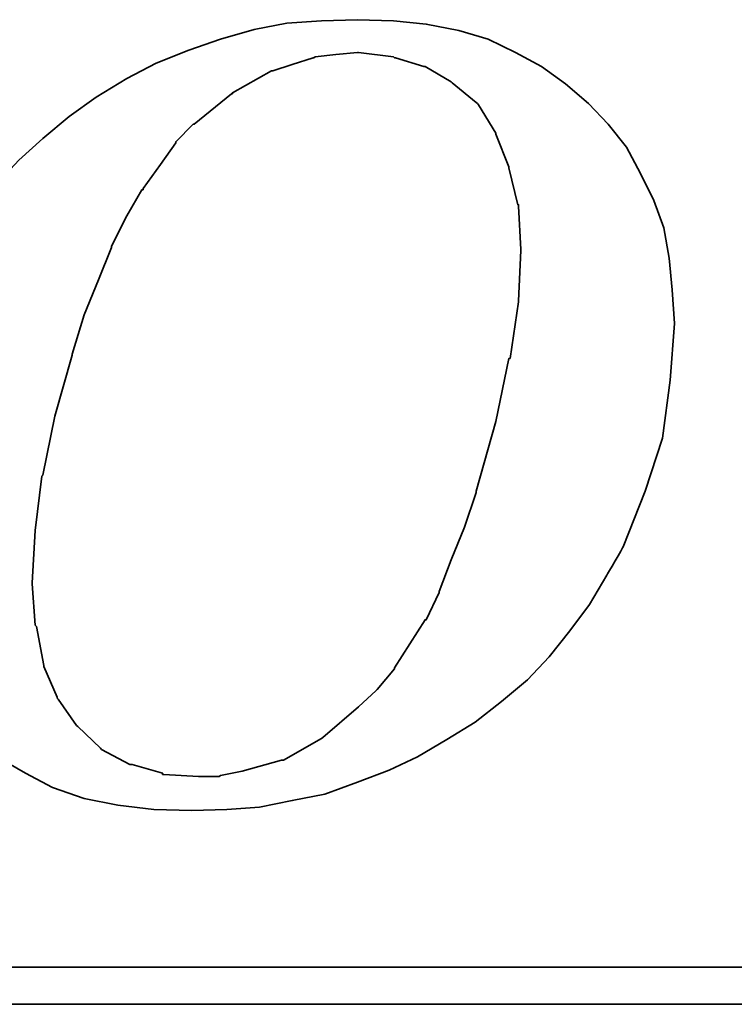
# Model space of a CAD drawing. Header units: millimetres. Extents: x 6 to 331, y -4 to 247.
# Tile 49 of 57: x 281.23 to 285.31, y 130.55 to 136.17. Entities that reach past the tile are written whole.
import ezdxf

# ---------------------------------------------------------------- set-up
doc = ezdxf.new("R2010")
doc.units = ezdxf.units.MM
doc.header["$LTSCALE"] = 0.2
doc.layers.add('layer 1', color=7, linetype='CONTINUOUS')

msp = doc.modelspace()

# ---------------------------------------------------------------- linework, layer by layer
at = {"layer": 'layer 1', "color": 1, "lineweight": 35}
for points, knots in [([(280.8686, 132.1878), (280.8686, 132.1878), (280.98, 132.0699), (280.98, 132.0699), (280.98, 132.0699), (280.98, 132.0699), (281.1168, 131.9578), (281.1168, 131.9578), (281.1168, 131.9578), (281.1168, 131.9578), (281.2658, 131.8716), (281.2658, 131.8716), (281.2658, 131.8716), (281.2658, 131.8716), (281.4213, 131.7899), (281.4213, 131.7899), (281.4213, 131.7899), (281.4213, 131.7899), (281.6015, 131.7277), (281.6015, 131.7277), (281.6015, 131.7277), (281.6015, 131.7277), (281.7946, 131.6901), (281.7946, 131.6901), (281.7946, 131.6901), (281.7946, 131.6901), (282, 131.6655), (282, 131.6655), (282, 131.6655), (282, 131.6655), (282.2171, 131.659), (282.2171, 131.659), (282.2171, 131.659), (282.2171, 131.659), (282.4167, 131.6655), (282.4167, 131.6655), (282.4167, 131.6655), (282.4167, 131.6655), (282.6026, 131.6785), (282.6026, 131.6785), (282.6026, 131.6785), (282.6026, 131.6785), (282.7893, 131.7154), (282.7893, 131.7154), (282.7893, 131.7154), (282.7893, 131.7154), (282.9759, 131.7524), (282.9759, 131.7524), (282.9759, 131.7524), (282.9759, 131.7524), (283.1625, 131.821), (283.1625, 131.821), (283.1625, 131.821), (283.1625, 131.821), (283.3427, 131.8897), (283.3427, 131.8897), (283.3427, 131.8897), (283.3427, 131.8897), (283.5047, 131.9649), (283.5047, 131.9649), (283.5047, 131.9649), (283.5047, 131.9649), (283.6731, 132.0634), (283.6731, 132.0634), (283.6731, 132.0634), (283.6731, 132.0634), (283.8351, 132.1632), (283.8351, 132.1632), (283.8351, 132.1632), (283.8351, 132.1632), (283.9842, 132.2811), (283.9842, 132.2811), (283.9842, 132.2811), (283.9842, 132.2811), (284.1326, 132.4055), (284.1326, 132.4055), (284.1326, 132.4055), (284.1326, 132.4055), (284.257, 132.5358), (284.257, 132.5358), (284.257, 132.5358), (284.257, 132.5358), (284.3756, 132.6855), (284.3756, 132.6855), (284.3756, 132.6855), (284.3756, 132.6855), (284.487, 132.8345), (284.487, 132.8345), (284.487, 132.8345), (284.487, 132.8345), (284.5868, 133.003), (284.5868, 133.003), (284.5868, 133.003), (284.5868, 133.003), (284.6801, 133.165), (284.6801, 133.165), (284.6801, 133.165), (284.6801, 133.165), (284.8052, 133.4819), (284.8052, 133.4819), (284.8052, 133.4819), (284.8052, 133.4819), (284.9043, 133.7858), (284.9043, 133.7858), (284.9043, 133.7858), (284.9043, 133.7858), (284.9471, 134.1163), (284.9471, 134.1163), (284.9471, 134.1163), (284.9471, 134.1163), (284.9724, 134.439), (284.9724, 134.439), (284.9724, 134.439), (284.9724, 134.439), (284.9594, 134.6321), (284.9594, 134.6321), (284.9594, 134.6321), (284.9594, 134.6321), (284.9413, 134.8122), (284.9413, 134.8122), (284.9413, 134.8122), (284.9413, 134.8122), (284.9108, 134.9859), (284.9108, 134.9859), (284.9108, 134.9859), (284.9108, 134.9859), (284.8538, 135.1414), (284.8538, 135.1414), (284.8538, 135.1414), (284.8538, 135.1414), (284.7793, 135.2969), (284.7793, 135.2969), (284.7793, 135.2969), (284.7793, 135.2969), (284.6983, 135.4466), (284.6983, 135.4466), (284.6983, 135.4466), (284.6983, 135.4466), (284.5933, 135.5769), (284.5933, 135.5769), (284.5933, 135.5769), (284.5933, 135.5769), (284.4812, 135.6954), (284.4812, 135.6954), (284.4812, 135.6954), (284.4812, 135.6954), (284.3509, 135.8075), (284.3509, 135.8075), (284.3509, 135.8075), (284.3509, 135.8075), (284.2136, 135.9073), (284.2136, 135.9073), (284.2136, 135.9073), (284.2136, 135.9073), (284.0645, 135.9877), (284.0645, 135.9877), (284.0645, 135.9877), (284.0645, 135.9877), (283.909, 136.0622), (283.909, 136.0622), (283.909, 136.0622), (283.909, 136.0622), (283.7418, 136.1121), (283.7418, 136.1121), (283.7418, 136.1121), (283.7418, 136.1121), (283.5546, 136.1497), (283.5546, 136.1497), (283.5546, 136.1497), (283.5546, 136.1497), (283.3679, 136.1678), (283.3679, 136.1678), (283.3679, 136.1678), (283.3679, 136.1678), (283.1625, 136.1743), (283.1625, 136.1743), (283.1625, 136.1743), (283.1625, 136.1743), (282.9571, 136.1678), (282.9571, 136.1678), (282.9571, 136.1678), (282.9571, 136.1678), (282.7588, 136.1549), (282.7588, 136.1549), (282.7588, 136.1549), (282.7588, 136.1549), (282.5715, 136.1186), (282.5715, 136.1186), (282.5715, 136.1186), (282.5715, 136.1186), (282.3791, 136.0622), (282.3791, 136.0622), (282.3791, 136.0622), (282.3791, 136.0622), (282.1989, 136.0006), (282.1989, 136.0006), (282.1989, 136.0006), (282.1989, 136.0006), (282.013, 135.9255), (282.013, 135.9255), (282.013, 135.9255), (282.013, 135.9255), (281.8445, 135.8386), (281.8445, 135.8386), (281.8445, 135.8386), (281.8445, 135.8386), (281.6708, 135.7324), (281.6708, 135.7324), (281.6708, 135.7324), (281.6708, 135.7324), (281.5153, 135.6209), (281.5153, 135.6209), (281.5153, 135.6209), (281.5153, 135.6209), (281.3656, 135.4965), (281.3656, 135.4965), (281.3656, 135.4965), (281.3656, 135.4965), (281.2289, 135.3721), (281.2289, 135.3721), (281.2289, 135.3721), (281.2289, 135.3721), (281.1045, 135.2412), (281.1045, 135.2412), (281.1045, 135.2412), (281.1045, 135.2412), (280.9865, 135.0921), (280.9865, 135.0921), (280.9865, 135.0921), (280.9865, 135.0921), (280.8803, 134.9554), (280.8803, 134.9554), (280.8803, 134.9554), (280.8803, 134.9554), (280.7934, 134.7993), (280.7934, 134.7993), (280.7934, 134.7993), (280.7934, 134.7993), (280.7196, 134.645), (280.7196, 134.645), (280.7196, 134.645), (280.7196, 134.645), (280.5822, 134.321), (280.5822, 134.321), (280.5822, 134.321), (280.5822, 134.321), (280.4889, 134.0158), (280.4889, 134.0158), (280.4889, 134.0158), (280.4889, 134.0158), (280.4396, 133.7184), (280.4396, 133.7184), (280.4396, 133.7184), (280.4396, 133.7184), (280.415, 133.432), (280.415, 133.432), (280.415, 133.432), (280.415, 133.432), (280.4267, 133.2583), (280.4267, 133.2583), (280.4267, 133.2583), (280.4267, 133.2583), (280.4461, 133.0898), (280.4461, 133.0898), (280.4461, 133.0898), (280.4461, 133.0898), (280.4513, 133.0898), (280.4513, 133.0898), (280.4513, 133.0898), (280.4513, 133.0898), (280.4772, 132.9162), (280.4772, 132.9162), (280.4772, 132.9162), (280.4772, 132.9162), (280.5329, 132.76), (280.5329, 132.76), (280.5329, 132.76), (280.5329, 132.76), (280.5951, 132.611), (280.5951, 132.611), (280.5951, 132.611), (280.5951, 132.611), (280.669, 132.4613), (280.669, 132.4613), (280.669, 132.4613), (280.669, 132.4613), (280.7623, 132.3252), (280.7623, 132.3252), (280.7623, 132.3252), (280.7623, 132.3252), (280.8686, 132.1878), (280.8686, 132.1878)], [0, 0, 0, 0, 0.013699, 0.013699, 0.013699, 0.013699, 0.027397, 0.027397, 0.027397, 0.027397, 0.041096, 0.041096, 0.041096, 0.041096, 0.054795, 0.054795, 0.054795, 0.054795, 0.068493, 0.068493, 0.068493, 0.068493, 0.082192, 0.082192, 0.082192, 0.082192, 0.09589, 0.09589, 0.09589, 0.09589, 0.109589, 0.109589, 0.109589, 0.109589, 0.123288, 0.123288, 0.123288, 0.123288, 0.136986, 0.136986, 0.136986, 0.136986, 0.150685, 0.150685, 0.150685, 0.150685, 0.164384, 0.164384, 0.164384, 0.164384, 0.178082, 0.178082, 0.178082, 0.178082, 0.191781, 0.191781, 0.191781, 0.191781, 0.205479, 0.205479, 0.205479, 0.205479, 0.219178, 0.219178, 0.219178, 0.219178, 0.232877, 0.232877, 0.232877, 0.232877, 0.246575, 0.246575, 0.246575, 0.246575, 0.260274, 0.260274, 0.260274, 0.260274, 0.273973, 0.273973, 0.273973, 0.273973, 0.287671, 0.287671, 0.287671, 0.287671, 0.30137, 0.30137, 0.30137, 0.30137, 0.315068, 0.315068, 0.315068, 0.315069, 0.328767, 0.328767, 0.328767, 0.328767, 0.342466, 0.342466, 0.342466, 0.342466, 0.356164, 0.356164, 0.356164, 0.356164, 0.369863, 0.369863, 0.369863, 0.369863, 0.383562, 0.383562, 0.383562, 0.383562, 0.39726, 0.39726, 0.39726, 0.39726, 0.410959, 0.410959, 0.410959, 0.410959, 0.424658, 0.424658, 0.424658, 0.424658, 0.438356, 0.438356, 0.438356, 0.438356, 0.452055, 0.452055, 0.452055, 0.452055, 0.465753, 0.465753, 0.465753, 0.465753, 0.479452, 0.479452, 0.479452, 0.479452, 0.493151, 0.493151, 0.493151, 0.493151, 0.506849, 0.506849, 0.506849, 0.506849, 0.520548, 0.520548, 0.520548, 0.520548, 0.534247, 0.534247, 0.534247, 0.534247, 0.547945, 0.547945, 0.547945, 0.547945, 0.561644, 0.561644, 0.561644, 0.561644, 0.575342, 0.575342, 0.575342, 0.575342, 0.589041, 0.589041, 0.589041, 0.589041, 0.60274, 0.60274, 0.60274, 0.60274, 0.616438, 0.616438, 0.616438, 0.616438, 0.630137, 0.630137, 0.630137, 0.630137, 0.643836, 0.643836, 0.643836, 0.643836, 0.657534, 0.657534, 0.657534, 0.657534, 0.671233, 0.671233, 0.671233, 0.671233, 0.684932, 0.684932, 0.684932, 0.684932, 0.69863, 0.69863, 0.69863, 0.69863, 0.712329, 0.712329, 0.712329, 0.712329, 0.726027, 0.726027, 0.726027, 0.726027, 0.739726, 0.739726, 0.739726, 0.739726, 0.753425, 0.753425, 0.753425, 0.753425, 0.767123, 0.767123, 0.767123, 0.767123, 0.780822, 0.780822, 0.780822, 0.780822, 0.794521, 0.794521, 0.794521, 0.794521, 0.808219, 0.808219, 0.808219, 0.808219, 0.821918, 0.821918, 0.821918, 0.821918, 0.835616, 0.835616, 0.835616, 0.835616, 0.849315, 0.849315, 0.849315, 0.849315, 0.863014, 0.863014, 0.863014, 0.863014, 0.876712, 0.876712, 0.876712, 0.876712, 0.890411, 0.890411, 0.890411, 0.890411, 0.90411, 0.90411, 0.90411, 0.90411, 0.917808, 0.917808, 0.917808, 0.917808, 0.931507, 0.931507, 0.931507, 0.931507, 0.945205, 0.945205, 0.945205, 0.945205, 0.958904, 0.958904, 0.958904, 0.958904, 0.972603, 0.972603, 0.972603, 0.972603, 0.986301, 0.986301, 0.986301, 0.986301, 1, 1, 1, 1]), ([(281.5334, 134.2653), (281.5334, 134.2653), (281.6015, 134.4895), (281.6015, 134.4895), (281.6015, 134.4895), (281.6015, 134.4895), (281.6825, 134.6884), (281.6825, 134.6884), (281.6825, 134.6884), (281.6825, 134.6884), (281.757, 134.8744), (281.757, 134.8744), (281.757, 134.8744), (281.757, 134.8744), (281.757, 134.8809), (281.757, 134.8809), (281.757, 134.8809), (281.757, 134.8809), (281.8445, 135.0546), (281.8445, 135.0546), (281.8445, 135.0546), (281.8445, 135.0546), (281.9313, 135.2036), (281.9313, 135.2036), (281.9313, 135.2036), (281.9313, 135.2036), (281.9378, 135.2036), (281.9378, 135.2036), (281.9378, 135.2036), (281.9378, 135.2036), (281.9378, 135.2101), (281.9378, 135.2101), (281.9378, 135.2101), (281.9378, 135.2101), (282.0369, 135.3468), (282.0369, 135.3468), (282.0369, 135.3468), (282.0369, 135.3468), (282.1244, 135.4719), (282.1244, 135.4719), (282.1244, 135.4719), (282.1244, 135.4719), (282.1244, 135.4771), (282.1244, 135.4771), (282.1244, 135.4771), (282.1244, 135.4771), (282.2236, 135.5769), (282.2236, 135.5769), (282.2236, 135.5769), (282.2236, 135.5769), (282.23, 135.5769), (282.23, 135.5769), (282.23, 135.5769), (282.23, 135.5769), (282.4419, 135.7518), (282.4419, 135.7518), (282.4419, 135.7518), (282.4419, 135.7518), (282.4484, 135.7518), (282.4484, 135.7518), (282.4484, 135.7518), (282.4484, 135.7518), (282.4484, 135.757), (282.4484, 135.757), (282.4484, 135.757), (282.4484, 135.757), (282.6713, 135.8814), (282.6713, 135.8814), (282.6713, 135.8814), (282.6713, 135.8814), (282.6785, 135.8814), (282.6785, 135.8814), (282.6785, 135.8814), (282.6785, 135.8814), (282.7893, 135.919), (282.7893, 135.919), (282.7893, 135.919), (282.7893, 135.919), (282.9085, 135.9566), (282.9085, 135.9566), (282.9085, 135.9566), (282.9085, 135.9566), (282.9137, 135.9566), (282.9137, 135.9566), (282.9137, 135.9566), (282.9137, 135.9566), (282.9202, 135.9631), (282.9202, 135.9631), (282.9202, 135.9631), (282.9202, 135.9631), (283.0381, 135.9747), (283.0381, 135.9747), (283.0381, 135.9747), (283.0381, 135.9747), (283.1625, 135.9877), (283.1625, 135.9877), (283.1625, 135.9877), (283.1625, 135.9877), (283.169, 135.9877), (283.169, 135.9877), (283.169, 135.9877), (283.169, 135.9877), (283.3679, 135.9631), (283.3679, 135.9631), (283.3679, 135.9631), (283.3679, 135.9631), (283.3738, 135.9566), (283.3738, 135.9566), (283.3738, 135.9566), (283.3738, 135.9566), (283.3802, 135.9566), (283.3802, 135.9566), (283.3802, 135.9566), (283.3802, 135.9566), (283.5416, 135.9073), (283.5416, 135.9073), (283.5416, 135.9073), (283.5416, 135.9073), (283.5481, 135.9073), (283.5481, 135.9073), (283.5481, 135.9073), (283.5481, 135.9073), (283.6971, 135.8192), (283.6971, 135.8192), (283.6971, 135.8192), (283.6971, 135.8192), (283.7036, 135.814), (283.7036, 135.814), (283.7036, 135.814), (283.7036, 135.814), (283.8403, 135.7013), (283.8403, 135.7013), (283.8403, 135.7013), (283.8403, 135.7013), (283.8468, 135.6954), (283.8468, 135.6954), (283.8468, 135.6954), (283.8468, 135.6954), (283.8533, 135.689), (283.8533, 135.689), (283.8533, 135.689), (283.8533, 135.689), (283.9531, 135.527), (283.9531, 135.527), (283.9531, 135.527), (283.9531, 135.527), (283.9531, 135.5211), (283.9531, 135.5211), (283.9531, 135.5211), (283.9531, 135.5211), (284.0269, 135.3345), (284.0269, 135.3345), (284.0269, 135.3345), (284.0269, 135.3345), (284.0269, 135.328), (284.0269, 135.328), (284.0269, 135.328), (284.0269, 135.328), (284.0775, 135.1174), (284.0775, 135.1174), (284.0775, 135.1174), (284.0775, 135.1174), (284.0827, 135.1174), (284.0827, 135.1174), (284.0827, 135.1174), (284.0827, 135.1174), (284.0827, 135.1103), (284.0827, 135.1103), (284.0827, 135.1103), (284.0827, 135.1103), (284.0956, 134.8615), (284.0956, 134.8615), (284.0956, 134.8615), (284.0956, 134.8615), (284.0956, 134.8556), (284.0956, 134.8556), (284.0956, 134.8556), (284.0956, 134.8556), (284.0827, 134.5699), (284.0827, 134.5699), (284.0827, 134.5699), (284.0827, 134.5699), (284.0827, 134.5634), (284.0827, 134.5634), (284.0827, 134.5634), (284.0827, 134.5634), (284.0334, 134.2407), (284.0334, 134.2407), (284.0334, 134.2407), (284.0334, 134.2407), (284.0269, 134.2407), (284.0269, 134.2407), (284.0269, 134.2407), (284.0269, 134.2407), (283.9531, 133.8791), (283.9531, 133.8791), (283.9531, 133.8791), (283.9531, 133.8791), (283.8403, 133.4819), (283.8403, 133.4819), (283.8403, 133.4819), (283.8403, 133.4819), (283.8403, 133.4747), (283.8403, 133.4747), (283.8403, 133.4747), (283.8403, 133.4747), (283.7729, 133.2765), (283.7729, 133.2765), (283.7729, 133.2765), (283.7729, 133.2765), (283.6971, 133.0898), (283.6971, 133.0898), (283.6971, 133.0898), (283.6971, 133.0898), (283.6291, 132.9097), (283.6291, 132.9097), (283.6291, 132.9097), (283.6291, 132.9097), (283.6291, 132.9032), (283.6291, 132.9032), (283.6291, 132.9032), (283.6291, 132.9032), (283.5546, 132.7477), (283.5546, 132.7477), (283.5546, 132.7477), (283.5546, 132.7477), (283.5481, 132.7477), (283.5481, 132.7477), (283.5481, 132.7477), (283.5481, 132.7477), (283.4619, 132.611), (283.4619, 132.611), (283.4619, 132.611), (283.4619, 132.611), (283.3738, 132.4742), (283.3738, 132.4742), (283.3738, 132.4742), (283.3738, 132.4742), (283.3738, 132.4677), (283.3738, 132.4677), (283.3738, 132.4677), (283.3738, 132.4677), (283.2753, 132.3498), (283.2753, 132.3498), (283.2753, 132.3498), (283.2753, 132.3498), (283.2688, 132.3433), (283.2688, 132.3433), (283.2688, 132.3433), (283.2688, 132.3433), (283.169, 132.25), (283.169, 132.25), (283.169, 132.25), (283.169, 132.25), (282.9642, 132.0757), (282.9642, 132.0757), (282.9642, 132.0757), (282.9642, 132.0757), (282.9571, 132.0699), (282.9571, 132.0699), (282.9571, 132.0699), (282.9571, 132.0699), (282.74, 131.9455), (282.74, 131.9455), (282.74, 131.9455), (282.74, 131.9455), (282.7335, 131.9455), (282.7335, 131.9455), (282.7335, 131.9455), (282.7335, 131.9455), (282.7277, 131.9455), (282.7277, 131.9455), (282.7277, 131.9455), (282.7277, 131.9455), (282.5041, 131.8833), (282.5041, 131.8833), (282.5041, 131.8833), (282.5041, 131.8833), (282.3791, 131.858), (282.3791, 131.858), (282.3791, 131.858), (282.3791, 131.858), (282.3726, 131.8521), (282.3726, 131.8521), (282.3726, 131.8521), (282.3726, 131.8521), (282.3668, 131.8521), (282.3668, 131.8521), (282.3668, 131.8521), (282.3668, 131.8521), (282.2547, 131.8521), (282.2547, 131.8521), (282.2547, 131.8521), (282.2547, 131.8521), (282.0557, 131.8645), (282.0557, 131.8645), (282.0557, 131.8645), (282.0557, 131.8645), (282.0492, 131.8645), (282.0492, 131.8645), (282.0492, 131.8645), (282.0492, 131.8645), (282.0492, 131.8716), (282.0492, 131.8716), (282.0492, 131.8716), (282.0492, 131.8716), (281.8756, 131.9208), (281.8756, 131.9208), (281.8756, 131.9208), (281.8756, 131.9208), (281.8691, 131.9208), (281.8691, 131.9208), (281.8691, 131.9208), (281.8691, 131.9208), (281.8626, 131.9208), (281.8626, 131.9208), (281.8626, 131.9208), (281.8626, 131.9208), (281.7013, 132.0077), (281.7013, 132.0077), (281.7013, 132.0077), (281.7013, 132.0077), (281.6948, 132.0141), (281.6948, 132.0141), (281.6948, 132.0141), (281.6948, 132.0141), (281.5645, 132.1386), (281.5645, 132.1386), (281.5645, 132.1386), (281.5645, 132.1386), (281.5581, 132.145), (281.5581, 132.145), (281.5581, 132.145), (281.5581, 132.145), (281.4531, 132.2941), (281.4531, 132.2941), (281.4531, 132.2941), (281.4531, 132.2941), (281.4466, 132.3006), (281.4466, 132.3006), (281.4466, 132.3006), (281.4466, 132.3006), (281.4466, 132.3057), (281.4466, 132.3057), (281.4466, 132.3057), (281.4466, 132.3057), (281.3714, 132.4807), (281.3714, 132.4807), (281.3714, 132.4807), (281.3714, 132.4807), (281.3714, 132.4872), (281.3714, 132.4872), (281.3714, 132.4872), (281.3714, 132.4872), (281.3287, 132.7101), (281.3287, 132.7101), (281.3287, 132.7101), (281.3287, 132.7101), (281.3222, 132.7166), (281.3222, 132.7166), (281.3222, 132.7166), (281.3222, 132.7166), (281.304, 132.9525), (281.304, 132.9525), (281.304, 132.9525), (281.304, 132.9525), (281.304, 132.9589), (281.304, 132.9589), (281.304, 132.9589), (281.304, 132.9589), (281.3222, 133.2583), (281.3222, 133.2583), (281.3222, 133.2583), (281.3222, 133.2583), (281.3591, 133.5681), (281.3591, 133.5681), (281.3591, 133.5681), (281.3591, 133.5681), (281.3656, 133.5745), (281.3656, 133.5745), (281.3656, 133.5745), (281.3656, 133.5745), (281.4343, 133.9102), (281.4343, 133.9102), (281.4343, 133.9102), (281.4343, 133.9102), (281.5334, 134.2588), (281.5334, 134.2588), (281.5334, 134.2588), (281.5334, 134.2588), (281.5334, 134.2653), (281.5334, 134.2653)], [0, 0, 0, 0, 0.010204, 0.010204, 0.010204, 0.010204, 0.020408, 0.020408, 0.020408, 0.020408, 0.030612, 0.030612, 0.030612, 0.030612, 0.040816, 0.040816, 0.040816, 0.040816, 0.05102, 0.05102, 0.05102, 0.05102, 0.061224, 0.061224, 0.061224, 0.061224, 0.071429, 0.071429, 0.071429, 0.071429, 0.081633, 0.081633, 0.081633, 0.081633, 0.091837, 0.091837, 0.091837, 0.091837, 0.102041, 0.102041, 0.102041, 0.102041, 0.112245, 0.112245, 0.112245, 0.112245, 0.122449, 0.122449, 0.122449, 0.122449, 0.132653, 0.132653, 0.132653, 0.132653, 0.142857, 0.142857, 0.142857, 0.142857, 0.153061, 0.153061, 0.153061, 0.153061, 0.163265, 0.163265, 0.163265, 0.163265, 0.173469, 0.173469, 0.173469, 0.173469, 0.183673, 0.183673, 0.183673, 0.183673, 0.193878, 0.193878, 0.193878, 0.193878, 0.204082, 0.204082, 0.204082, 0.204082, 0.214286, 0.214286, 0.214286, 0.214286, 0.22449, 0.22449, 0.22449, 0.22449, 0.234694, 0.234694, 0.234694, 0.234694, 0.244898, 0.244898, 0.244898, 0.244898, 0.255102, 0.255102, 0.255102, 0.255102, 0.265306, 0.265306, 0.265306, 0.265306, 0.27551, 0.27551, 0.27551, 0.27551, 0.285714, 0.285714, 0.285714, 0.285714, 0.295918, 0.295918, 0.295918, 0.295918, 0.306122, 0.306122, 0.306122, 0.306122, 0.316327, 0.316327, 0.316327, 0.316327, 0.326531, 0.326531, 0.326531, 0.326531, 0.336735, 0.336735, 0.336735, 0.336735, 0.346939, 0.346939, 0.346939, 0.346939, 0.357143, 0.357143, 0.357143, 0.357143, 0.367347, 0.367347, 0.367347, 0.367347, 0.377551, 0.377551, 0.377551, 0.377551, 0.387755, 0.387755, 0.387755, 0.387755, 0.397959, 0.397959, 0.397959, 0.397959, 0.408163, 0.408163, 0.408163, 0.408163, 0.418367, 0.418367, 0.418367, 0.418367, 0.428571, 0.428571, 0.428571, 0.428571, 0.438776, 0.438776, 0.438776, 0.438776, 0.44898, 0.44898, 0.44898, 0.44898, 0.459184, 0.459184, 0.459184, 0.459184, 0.469388, 0.469388, 0.469388, 0.469388, 0.479592, 0.479592, 0.479592, 0.479592, 0.489796, 0.489796, 0.489796, 0.489796, 0.5, 0.5, 0.5, 0.5, 0.510204, 0.510204, 0.510204, 0.510204, 0.520408, 0.520408, 0.520408, 0.520408, 0.530612, 0.530612, 0.530612, 0.530612, 0.540816, 0.540816, 0.540816, 0.540816, 0.55102, 0.55102, 0.55102, 0.55102, 0.561224, 0.561224, 0.561224, 0.561224, 0.571429, 0.571429, 0.571429, 0.571429, 0.581633, 0.581633, 0.581633, 0.581633, 0.591837, 0.591837, 0.591837, 0.591837, 0.602041, 0.602041, 0.602041, 0.602041, 0.612245, 0.612245, 0.612245, 0.612245, 0.622449, 0.622449, 0.622449, 0.622449, 0.632653, 0.632653, 0.632653, 0.632653, 0.642857, 0.642857, 0.642857, 0.642857, 0.653061, 0.653061, 0.653061, 0.653061, 0.663265, 0.663265, 0.663265, 0.663265, 0.673469, 0.673469, 0.673469, 0.673469, 0.683673, 0.683673, 0.683673, 0.683673, 0.693878, 0.693878, 0.693878, 0.693878, 0.704082, 0.704082, 0.704082, 0.704082, 0.714286, 0.714286, 0.714286, 0.714286, 0.72449, 0.72449, 0.72449, 0.72449, 0.734694, 0.734694, 0.734694, 0.734694, 0.744898, 0.744898, 0.744898, 0.744898, 0.755102, 0.755102, 0.755102, 0.755102, 0.765306, 0.765306, 0.765306, 0.765306, 0.77551, 0.77551, 0.77551, 0.77551, 0.785714, 0.785714, 0.785714, 0.785714, 0.795918, 0.795918, 0.795918, 0.795918, 0.806122, 0.806122, 0.806122, 0.806122, 0.816327, 0.816327, 0.816327, 0.816327, 0.826531, 0.826531, 0.826531, 0.826531, 0.836735, 0.836735, 0.836735, 0.836735, 0.846939, 0.846939, 0.846939, 0.846939, 0.857143, 0.857143, 0.857143, 0.857143, 0.867347, 0.867347, 0.867347, 0.867347, 0.877551, 0.877551, 0.877551, 0.877551, 0.887755, 0.887755, 0.887755, 0.887755, 0.897959, 0.897959, 0.897959, 0.897959, 0.908163, 0.908163, 0.908163, 0.908163, 0.918367, 0.918367, 0.918367, 0.918367, 0.928571, 0.928571, 0.928571, 0.928571, 0.938776, 0.938776, 0.938776, 0.938776, 0.94898, 0.94898, 0.94898, 0.94898, 0.959184, 0.959184, 0.959184, 0.959184, 0.969388, 0.969388, 0.969388, 0.969388, 0.979592, 0.979592, 0.979592, 0.979592, 0.989796, 0.989796, 0.989796, 0.989796, 1, 1, 1, 1]), ([(303.4844, 131.5411), (303.4844, 131.5411), (303.4844, 130.8134), (303.4844, 130.8134), (303.4844, 130.8134), (303.4844, 130.8134), (303.4844, 130.7635), (303.4844, 130.7635), (303.4844, 130.7635), (303.4844, 130.7635), (303.4345, 130.7635), (303.4345, 130.7635), (303.4345, 130.7635), (303.4345, 130.7635), (260.9141, 130.7635), (260.9141, 130.7635), (260.9141, 130.7635), (260.9141, 130.7635), (260.9141, 130.5523), (260.9141, 130.5523), (260.9141, 130.5523), (260.9141, 130.5523), (305.2943, 130.5523), (305.2943, 130.5523), (305.2943, 130.5523), (305.2943, 130.5523), (303.4844, 131.5411), (303.4844, 131.5411)], [0, 0, 0, 0, 0.142857, 0.142857, 0.142857, 0.142857, 0.285714, 0.285714, 0.285714, 0.285714, 0.428571, 0.428571, 0.428571, 0.428571, 0.571429, 0.571429, 0.571429, 0.571429, 0.714286, 0.714286, 0.714286, 0.714286, 0.857143, 0.857143, 0.857143, 0.857143, 1, 1, 1, 1])]:
    msp.add_open_spline(points, degree=3, knots=knots, dxfattribs=at)

doc.saveas('drawing.dxf')
